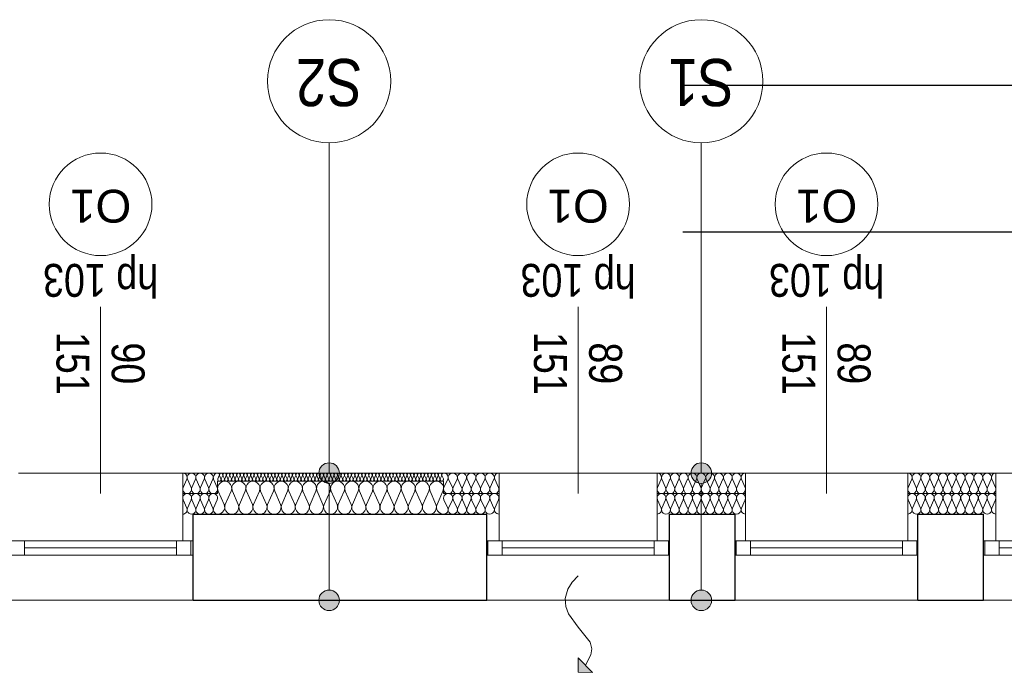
# Model space of a CAD drawing. Extents: x -558982 to 5119495, y -5290134 to 121759.
# Tile 231 of 256: x -435671 to -430877, y -7192 to -4011. Entities that reach past the tile are written whole.
import ezdxf
from ezdxf import colors
from ezdxf.entities.mleader import LeaderData, LeaderLine
from ezdxf.math import Vec2, Vec3

# ---------------------------------------------------------------- set-up
doc = ezdxf.new("R2010")
doc.units = 0
doc.header["$MEASUREMENT"] = 0
for name, color, linetype, lineweight in [('$ IE_OPISY', 7, 'Continuous', 25), ('A-Okna_Nr_Pióra__9', 252, 'Continuous', 13), ('Arch ocieplenie_Nr_Pióra__9', 252, 'Continuous', 13), ('Arch opisy okien_Nr_Pióra__9', 252, 'Continuous', 13), ('Arch opisy_Nr_Pióra__1', 252, 'Continuous', 25), ('Arch opisy_Nr_Pióra__21', 252, 'Continuous', 9), ('Arch opisy_Nr_Pióra__9', 252, 'Continuous', 13), ('Arch wykończenie_Nr_Pióra__3', 252, 'Continuous', 18), ('Inwent Izolacje_Nr_Pióra__2', 252, 'Continuous', 13), ('INWENT. OKNA_Nr_Pióra__21', 252, 'Continuous', 9), ('INWENT. OKNA_Nr_Pióra__5', 252, 'Continuous', 13), ('INWENT.ŚCIANY_Nr_Pióra__1', 252, 'Continuous', 25), ('INWENT.ŚCIANY_Nr_Pióra__2', 252, 'Continuous', 13), ('INWENT.ŚCIANY_Nr_Pióra__21', 252, 'Continuous', 9)]:
    doc.layers.add(name, color=color, linetype=linetype, lineweight=lineweight)
for name, color, linetype in [('A-Okna', 252, 'Continuous'), ('Arch ocieplenie', 252, 'Continuous'), ('Arch opisy', 252, 'Continuous'), ('Inwent Izolacje', 252, 'Continuous')]:
    doc.layers.add(name, color=color, linetype=linetype)
doc.styles.add('GENERATED_STYLE_10', font='arial.ttf')
doc.styles.add('GENERATED_STYLE_5', font='ARIALN.TTF')
doc.styles.add('ROMANS', font='romans.shx', dxfattribs={"width": 0.85})

# ---------------------------------------------------------------- blocks, each defined once
blk = doc.blocks.new('Izolacja cieplna 14_20', base_point=(-424564.9, 37292.6))
at = {"layer": 'Arch ocieplenie_Nr_Pióra__9', "linetype": 'Continuous'}
for p, q in [((-425657.2, 37280.7), (-425664.2, 37264.5)), ((-425648.7, 37264.5), (-425655.8, 37280.7)), ((-425640.3, 37280.7), (-425647.3, 37264.5)), ((-425631.8, 37264.5), (-425638.9, 37280.7)), ((-425623.3, 37280.7), (-425630.4, 37264.5)), ((-425614.9, 37264.5), (-425621.9, 37280.7)), ((-425606.4, 37280.7), (-425613.5, 37264.5)), ((-425598, 37264.5), (-425605, 37280.7)), ((-425589.5, 37280.7), (-425596.5, 37264.5)), ((-425581, 37264.5), (-425588.1, 37280.7)), ((-425572.6, 37280.7), (-425579.6, 37264.5)), ((-425564.1, 37264.5), (-425571.2, 37280.7)), ((-425555.7, 37280.7), (-425562.7, 37264.5)), ((-425547.2, 37264.5), (-425554.2, 37280.7)), ((-425538.7, 37280.7), (-425545.8, 37264.5)), ((-425530.3, 37264.5), (-425537.3, 37280.7)), ((-425521.8, 37280.7), (-425528.9, 37264.5)), ((-425513.3, 37264.5), (-425520.4, 37280.7)), ((-425504.9, 37280.7), (-425511.9, 37264.5)), ((-425496.4, 37264.5), (-425503.5, 37280.7)), ((-425488, 37280.7), (-425495, 37264.5)), ((-425479.5, 37264.5), (-425486.5, 37280.7)), ((-425471, 37280.7), (-425478.1, 37264.5)), ((-425462.6, 37264.5), (-425469.6, 37280.7)), ((-425454.1, 37280.7), (-425461.2, 37264.5)), ((-425445.7, 37264.5), (-425452.7, 37280.7)), ((-425437.2, 37280.7), (-425444.2, 37264.5)), ((-425428.7, 37264.5), (-425435.8, 37280.7)), ((-425420.3, 37280.7), (-425427.3, 37264.5)), ((-425411.8, 37264.5), (-425418.9, 37280.7)), ((-425403.3, 37280.7), (-425410.4, 37264.5)), ((-425394.9, 37264.5), (-425401.9, 37280.7)), ((-425386.4, 37280.7), (-425393.5, 37264.5)), ((-425378, 37264.5), (-425385, 37280.7)), ((-425369.5, 37280.7), (-425376.5, 37264.5)), ((-425361, 37264.5), (-425368.1, 37280.7)), ((-425352.6, 37280.7), (-425359.6, 37264.5)), ((-425344.1, 37264.5), (-425351.2, 37280.7)), ((-425335.7, 37280.7), (-425342.7, 37264.5)), ((-425327.2, 37264.5), (-425334.2, 37280.7)), ((-425318.7, 37280.7), (-425325.8, 37264.5)), ((-425310.3, 37264.5), (-425317.3, 37280.7)), ((-425301.8, 37280.7), (-425308.9, 37264.5)), ((-425293.3, 37264.5), (-425300.4, 37280.7)), ((-425284.9, 37280.7), (-425291.9, 37264.5)), ((-425276.4, 37264.5), (-425283.5, 37280.7)), ((-425268, 37280.7), (-425275, 37264.5)), ((-425259.5, 37264.5), (-425266.5, 37280.7)), ((-425251, 37280.7), (-425258.1, 37264.5)), ((-425242.6, 37264.5), (-425249.6, 37280.7)), ((-425234.1, 37280.7), (-425241.2, 37264.5)), ((-425225.7, 37264.5), (-425232.7, 37280.7)), ((-425217.2, 37280.7), (-425224.2, 37264.5)), ((-425208.7, 37264.5), (-425215.8, 37280.7)), ((-425200.3, 37280.7), (-425207.3, 37264.5)), ((-425191.8, 37264.5), (-425198.9, 37280.7)), ((-425183.3, 37280.7), (-425190.4, 37264.5)), ((-425174.9, 37264.5), (-425181.9, 37280.7)), ((-425166.4, 37280.7), (-425173.5, 37264.5)), ((-425158, 37264.5), (-425165, 37280.7)), ((-425149.5, 37280.7), (-425156.5, 37264.5)), ((-425141, 37264.5), (-425148.1, 37280.7)), ((-425132.6, 37280.7), (-425139.6, 37264.5)), ((-425124.1, 37264.5), (-425131.2, 37280.7)), ((-425115.7, 37280.7), (-425122.7, 37264.5)), ((-425107.2, 37264.5), (-425114.2, 37280.7)), ((-425098.7, 37280.7), (-425105.8, 37264.5)), ((-425090.3, 37264.5), (-425097.3, 37280.7)), ((-425081.8, 37280.7), (-425088.9, 37264.5)), ((-425073.3, 37264.5), (-425080.4, 37280.7)), ((-425064.9, 37280.7), (-425071.9, 37264.5)), ((-425056.4, 37264.5), (-425063.5, 37280.7)), ((-425048, 37280.7), (-425055, 37264.5)), ((-425039.5, 37264.5), (-425046.5, 37280.7)), ((-425031, 37280.7), (-425038.1, 37264.5)), ((-425022.6, 37264.5), (-425029.6, 37280.7)), ((-425014.1, 37280.7), (-425021.2, 37264.5)), ((-425005.7, 37264.5), (-425012.7, 37280.7)), ((-424997.2, 37280.7), (-425004.2, 37264.5)), ((-424988.7, 37264.5), (-424995.8, 37280.7)), ((-424980.3, 37280.7), (-424987.3, 37264.5)), ((-424971.8, 37264.5), (-424978.9, 37280.7)), ((-424963.3, 37280.7), (-424970.4, 37264.5)), ((-424954.9, 37264.5), (-424961.9, 37280.7)), ((-424946.4, 37280.7), (-424953.5, 37264.5)), ((-424938, 37264.5), (-424945, 37280.7)), ((-424929.5, 37280.7), (-424936.5, 37264.5)), ((-424921, 37264.5), (-424928.1, 37280.7)), ((-424912.6, 37280.7), (-424919.6, 37264.5)), ((-424904.1, 37264.5), (-424911.2, 37280.7)), ((-424895.7, 37280.7), (-424902.7, 37264.5)), ((-424887.2, 37264.5), (-424894.2, 37280.7)), ((-424878.7, 37280.7), (-424885.8, 37264.5)), ((-424870.3, 37264.5), (-424877.3, 37280.7)), ((-424861.8, 37280.7), (-424868.9, 37264.5)), ((-424853.3, 37264.5), (-424860.4, 37280.7)), ((-424844.9, 37280.7), (-424851.9, 37264.5)), ((-424836.4, 37264.5), (-424843.5, 37280.7)), ((-424828, 37280.7), (-424835, 37264.5)), ((-424819.5, 37264.5), (-424826.5, 37280.7)), ((-424811, 37280.7), (-424818.1, 37264.5)), ((-424802.6, 37264.5), (-424809.6, 37280.7)), ((-424794.1, 37280.7), (-424801.2, 37264.5)), ((-424785.7, 37264.5), (-424792.7, 37280.7)), ((-424777.2, 37280.7), (-424784.2, 37264.5)), ((-424768.7, 37264.5), (-424775.8, 37280.7)), ((-424760.3, 37280.7), (-424767.3, 37264.5)), ((-424751.8, 37264.5), (-424758.9, 37280.7)), ((-424743.3, 37280.7), (-424750.4, 37264.5)), ((-424734.9, 37264.5), (-424741.9, 37280.7)), ((-424726.4, 37280.7), (-424733.5, 37264.5)), ((-424718, 37264.5), (-424725, 37280.7)), ((-424709.5, 37280.7), (-424716.5, 37264.5)), ((-424701, 37264.5), (-424708.1, 37280.7)), ((-424692.6, 37280.7), (-424699.6, 37264.5)), ((-424684.1, 37264.5), (-424691.2, 37280.7)), ((-424675.7, 37280.7), (-424682.7, 37264.5)), ((-424667.2, 37264.5), (-424674.2, 37280.7)), ((-424658.7, 37280.7), (-424665.8, 37264.5)), ((-424650.3, 37264.5), (-424657.3, 37280.7)), ((-424641.8, 37280.7), (-424648.9, 37264.5)), ((-424633.3, 37264.5), (-424640.4, 37280.7)), ((-424624.9, 37280.7), (-424631.9, 37264.5)), ((-424616.4, 37264.5), (-424623.5, 37280.7)), ((-424608, 37280.7), (-424615, 37264.5)), ((-424599.5, 37264.5), (-424606.5, 37280.7)), ((-424591, 37280.7), (-424598.1, 37264.5)), ((-424582.6, 37264.5), (-424589.6, 37280.7)), ((-424574.1, 37280.7), (-424581.2, 37264.5)), ((-424565.7, 37264.5), (-424572.7, 37280.7))]:
    blk.add_line(p, q, dxfattribs=at)
for centre, start_param, end_param in [((-425656.5, 37261.1), 4.299595, 8.266775), ((-425664.9, 37284.1), 1.158004, 3.141593), ((-425648, 37284.1), 1.158004, 5.125183), ((-425639.6, 37261.1), 4.299595, 8.266775), ((-425631.1, 37284.1), 1.158004, 5.125183), ((-425622.6, 37261.1), 4.299595, 8.266775), ((-425614.2, 37284.1), 1.158004, 5.125183), ((-425605.7, 37261.1), 4.299595, 8.266775), ((-425597.3, 37284.1), 1.158004, 5.125183), ((-425588.8, 37261.1), 4.299595, 8.266775), ((-425580.3, 37284.1), 1.158004, 5.125183), ((-425571.9, 37261.1), 4.299595, 8.266775), ((-425563.4, 37284.1), 1.158004, 5.125183), ((-425554.9, 37261.1), 4.299595, 8.266775), ((-425546.5, 37284.1), 1.158004, 5.125183), ((-425538, 37261.1), 4.299595, 8.266775), ((-425529.6, 37284.1), 1.158004, 5.125183), ((-425521.1, 37261.1), 4.299595, 8.266775), ((-425512.6, 37284.1), 1.158004, 5.125183), ((-425504.2, 37261.1), 4.299595, 8.266775), ((-425495.7, 37284.1), 1.158004, 5.125183), ((-425487.3, 37261.1), 4.299595, 8.266775), ((-425478.8, 37284.1), 1.158004, 5.125183), ((-425470.3, 37261.1), 4.299595, 8.266775), ((-425461.9, 37284.1), 1.158004, 5.125183), ((-425453.4, 37261.1), 4.299595, 8.266775), ((-425444.9, 37284.1), 1.158004, 5.125183), ((-425436.5, 37261.1), 4.299595, 8.266775), ((-425428, 37284.1), 1.158004, 5.125183), ((-425419.6, 37261.1), 4.299595, 8.266775), ((-425411.1, 37284.1), 1.158004, 5.125183), ((-425402.6, 37261.1), 4.299595, 8.266775), ((-425394.2, 37284.1), 1.158004, 5.125183), ((-425385.7, 37261.1), 4.299595, 8.266775), ((-425377.3, 37284.1), 1.158004, 5.125183), ((-425368.8, 37261.1), 4.299595, 8.266775), ((-425360.3, 37284.1), 1.158004, 5.125183), ((-425351.9, 37261.1), 4.299595, 8.266775), ((-425343.4, 37284.1), 1.158004, 5.125183), ((-425334.9, 37261.1), 4.299595, 8.266775), ((-425326.5, 37284.1), 1.158004, 5.125183), ((-425318, 37261.1), 4.299595, 8.266775), ((-425309.6, 37284.1), 1.158004, 5.125183), ((-425301.1, 37261.1), 4.299595, 8.266775), ((-425292.6, 37284.1), 1.158004, 5.125183), ((-425284.2, 37261.1), 4.299595, 8.266775), ((-425275.7, 37284.1), 1.158004, 5.125183), ((-425267.3, 37261.1), 4.299595, 8.266775), ((-425258.8, 37284.1), 1.158004, 5.125183), ((-425250.3, 37261.1), 4.299595, 8.266775), ((-425241.9, 37284.1), 1.158004, 5.125183), ((-425233.4, 37261.1), 4.299595, 8.266775), ((-425224.9, 37284.1), 1.158004, 5.125183), ((-425216.5, 37261.1), 4.299595, 8.266775), ((-425208, 37284.1), 1.158004, 5.125183), ((-425199.6, 37261.1), 4.299595, 8.266775), ((-425191.1, 37284.1), 1.158004, 5.125183), ((-425182.6, 37261.1), 4.299595, 8.266775), ((-425174.2, 37284.1), 1.158004, 5.125183), ((-425165.7, 37261.1), 4.299595, 8.266775), ((-425157.3, 37284.1), 1.158004, 5.125183), ((-425148.8, 37261.1), 4.299595, 8.266775), ((-425140.3, 37284.1), 1.158004, 5.125183), ((-425131.9, 37261.1), 4.299595, 8.266775), ((-425123.4, 37284.1), 1.158004, 5.125183), ((-425114.9, 37261.1), 4.299595, 8.266775), ((-425106.5, 37284.1), 1.158004, 5.125183), ((-425098, 37261.1), 4.299595, 8.266775), ((-425089.6, 37284.1), 1.158004, 5.125183), ((-425081.1, 37261.1), 4.299595, 8.266775), ((-425072.6, 37284.1), 1.158004, 5.125183), ((-425064.2, 37261.1), 4.299595, 8.266775), ((-425055.7, 37284.1), 1.158004, 5.125183), ((-425047.3, 37261.1), 4.299595, 8.266775), ((-425038.8, 37284.1), 1.158004, 5.125183), ((-425030.3, 37261.1), 4.299595, 8.266775), ((-425021.9, 37284.1), 1.158004, 5.125183), ((-425013.4, 37261.1), 4.299595, 8.266775), ((-425004.9, 37284.1), 1.158004, 5.125183), ((-424996.5, 37261.1), 4.299595, 8.266775), ((-424988, 37284.1), 1.158004, 5.125183), ((-424979.6, 37261.1), 4.299595, 8.266775), ((-424971.1, 37284.1), 1.158004, 5.125183), ((-424962.6, 37261.1), 4.299595, 8.266775), ((-424954.2, 37284.1), 1.158004, 5.125183), ((-424945.7, 37261.1), 4.299595, 8.266775), ((-424937.3, 37284.1), 1.158004, 5.125183), ((-424928.8, 37261.1), 4.299595, 8.266775), ((-424920.3, 37284.1), 1.158004, 5.125183), ((-424911.9, 37261.1), 4.299595, 8.266775), ((-424903.4, 37284.1), 1.158004, 5.125183), ((-424894.9, 37261.1), 4.299595, 8.266775), ((-424886.5, 37284.1), 1.158004, 5.125183), ((-424878, 37261.1), 4.299595, 8.266775), ((-424869.6, 37284.1), 1.158004, 5.125183), ((-424861.1, 37261.1), 4.299595, 8.266775), ((-424852.6, 37284.1), 1.158004, 5.125183), ((-424844.2, 37261.1), 4.299595, 8.266775), ((-424835.7, 37284.1), 1.158004, 5.125183), ((-424827.3, 37261.1), 4.299595, 8.266775), ((-424818.8, 37284.1), 1.158004, 5.125183), ((-424810.3, 37261.1), 4.299595, 8.266775), ((-424801.9, 37284.1), 1.158004, 5.125183), ((-424793.4, 37261.1), 4.299595, 8.266775), ((-424784.9, 37284.1), 1.158004, 5.125183), ((-424776.5, 37261.1), 4.299595, 8.266775), ((-424768, 37284.1), 1.158004, 5.125183), ((-424759.6, 37261.1), 4.299595, 8.266775), ((-424751.1, 37284.1), 1.158004, 5.125183), ((-424742.6, 37261.1), 4.299595, 8.266775), ((-424734.2, 37284.1), 1.158004, 5.125183), ((-424725.7, 37261.1), 4.299595, 8.266775), ((-424717.3, 37284.1), 1.158004, 5.125183), ((-424708.8, 37261.1), 4.299595, 8.266775), ((-424700.3, 37284.1), 1.158004, 5.125183), ((-424691.9, 37261.1), 4.299595, 8.266775), ((-424683.4, 37284.1), 1.158004, 5.125183), ((-424674.9, 37261.1), 4.299595, 8.266775), ((-424666.5, 37284.1), 1.158004, 5.125183), ((-424658, 37261.1), 4.299595, 8.266775), ((-424649.6, 37284.1), 1.158004, 5.125183), ((-424641.1, 37261.1), 4.299595, 8.266775), ((-424632.6, 37284.1), 1.158004, 5.125183), ((-424624.2, 37261.1), 4.299595, 8.266775), ((-424615.7, 37284.1), 1.158004, 5.125183), ((-424607.3, 37261.1), 4.299595, 8.266775), ((-424598.8, 37284.1), 1.158004, 5.125183), ((-424590.3, 37261.1), 4.299595, 8.266775), ((-424581.9, 37284.1), 1.158004, 5.125183), ((-424573.4, 37261.1), 4.299595, 8.266775), ((-424564.9, 37284.1), 3.141593, 5.125182)]:
    blk.add_ellipse(centre, major_axis=(0, -8.51), ratio=0.994642, start_param=start_param, end_param=end_param, dxfattribs=at)
blk = doc.blocks.new('Izolacja cieplna 14_24', base_point=(-425664.9, 37292.6))
at = {"layer": 'Arch ocieplenie_Nr_Pióra__9', "linetype": 'Continuous'}
for p, q in [((-425815.5, 37262.8), (-425833.2, 37222.4)), ((-425794.2, 37222.4), (-425811.9, 37262.8)), ((-425773, 37262.8), (-425790.7, 37222.4)), ((-425751.7, 37222.4), (-425769.4, 37262.8)), ((-425730.5, 37262.8), (-425748.2, 37222.4)), ((-425709.2, 37222.4), (-425726.9, 37262.8)), ((-425688, 37262.8), (-425705.7, 37222.4)), ((-425666.7, 37222.4), (-425684.4, 37262.8))]:
    blk.add_line(p, q, dxfattribs=at)
for centre, start_param, end_param in [((-425834.9, 37271.3), 1.158004, 3.141593), ((-425792.4, 37271.3), 1.158004, 5.125183), ((-425749.9, 37271.3), 1.158004, 5.125183), ((-425707.4, 37271.3), 1.158004, 5.125183), ((-425664.9, 37271.3), 3.141593, 5.125182), ((-425813.7, 37213.9), 4.299595, 8.266775), ((-425771.2, 37213.9), 4.299595, 8.266775), ((-425728.7, 37213.9), 4.299595, 8.266775), ((-425686.2, 37213.9), 4.299595, 8.266775)]:
    blk.add_ellipse(centre, major_axis=(0, -21.3), ratio=0.999163, start_param=start_param, end_param=end_param, dxfattribs=at)
blk = doc.blocks.new('Izolacja cieplna 14_25', base_point=(-424294.9, 37292.6))
at = {"layer": 'Arch ocieplenie_Nr_Pióra__9', "linetype": 'Continuous'}
for p, q in [((-424544.3, 37262.8), (-424563.1, 37222.4)), ((-424521.8, 37222.4), (-424540.6, 37262.8)), ((-424499.3, 37262.8), (-424518.1, 37222.4)), ((-424476.8, 37222.4), (-424495.6, 37262.8)), ((-424454.3, 37262.8), (-424473.1, 37222.4)), ((-424431.8, 37222.4), (-424450.6, 37262.8)), ((-424409.3, 37262.8), (-424428.1, 37222.4)), ((-424386.8, 37222.4), (-424405.6, 37262.8)), ((-424364.3, 37262.8), (-424383.1, 37222.4)), ((-424341.8, 37222.4), (-424360.6, 37262.8)), ((-424319.3, 37262.8), (-424338.1, 37222.4)), ((-424296.8, 37222.4), (-424315.6, 37262.8))]:
    blk.add_line(p, q, dxfattribs=at)
for centre, start_param, end_param in [((-424564.9, 37271.3), 2.7288, 4.712389), ((-424519.9, 37271.3), 2.7288, 6.695979), ((-424474.9, 37271.3), 2.7288, 6.695979), ((-424429.9, 37271.3), 2.7288, 6.695979), ((-424384.9, 37271.3), 2.7288, 6.695979), ((-424339.9, 37271.3), 2.7288, 6.695979), ((-424294.9, 37271.3), 4.712389, 6.695979), ((-424542.4, 37213.9), 5.870392, 9.837571), ((-424497.4, 37213.9), 5.870392, 9.837571), ((-424452.4, 37213.9), 5.870392, 9.837571), ((-424407.4, 37213.9), 5.870392, 9.837571), ((-424362.4, 37213.9), 5.870392, 9.837571), ((-424317.4, 37213.9), 5.870392, 9.837571)]:
    blk.add_ellipse(centre, major_axis=(-22.5, 0), ratio=0.945236, start_param=start_param, end_param=end_param, dxfattribs=at)
blk = doc.blocks.new('Izolacja cieplna 14_26', base_point=(-423094.9, 37292.6))
at = {"layer": 'Arch ocieplenie_Nr_Pióra__9', "linetype": 'Continuous'}
for p, q in [((-423505.3, 37262.8), (-423523.1, 37222.4)), ((-423483.8, 37222.4), (-423501.6, 37262.8)), ((-423462.3, 37262.8), (-423480.1, 37222.4)), ((-423440.8, 37222.4), (-423458.6, 37262.8)), ((-423419.3, 37262.8), (-423437.1, 37222.4)), ((-423397.8, 37222.4), (-423415.6, 37262.8)), ((-423376.3, 37262.8), (-423394.1, 37222.4)), ((-423354.8, 37222.4), (-423372.6, 37262.8)), ((-423333.3, 37262.8), (-423351.1, 37222.4)), ((-423311.8, 37222.4), (-423329.6, 37262.8)), ((-423290.3, 37262.8), (-423308.1, 37222.4)), ((-423268.8, 37222.4), (-423286.6, 37262.8)), ((-423247.3, 37262.8), (-423265.1, 37222.4)), ((-423225.8, 37222.4), (-423243.6, 37262.8)), ((-423204.3, 37262.8), (-423222.1, 37222.4)), ((-423182.8, 37222.4), (-423200.6, 37262.8)), ((-423161.3, 37262.8), (-423179.1, 37222.4)), ((-423139.8, 37222.4), (-423157.6, 37262.8)), ((-423118.3, 37262.8), (-423136.1, 37222.4)), ((-423096.8, 37222.4), (-423114.6, 37262.8))]:
    blk.add_line(p, q, dxfattribs=at)
for centre, start_param, end_param in [((-423524.9, 37271.3), 2.7288, 4.712389), ((-423481.9, 37271.3), 2.7288, 6.695979), ((-423438.9, 37271.3), 2.7288, 6.695979), ((-423395.9, 37271.3), 2.7288, 6.695979), ((-423352.9, 37271.3), 2.7288, 6.695979), ((-423309.9, 37271.3), 2.7288, 6.695979), ((-423266.9, 37271.3), 2.7288, 6.695979), ((-423223.9, 37271.3), 2.7288, 6.695979), ((-423180.9, 37271.3), 2.7288, 6.695979), ((-423137.9, 37271.3), 2.7288, 6.695979), ((-423094.9, 37271.3), 4.712389, 6.695979), ((-423503.4, 37213.9), 5.870392, 9.837571), ((-423460.4, 37213.9), 5.870392, 9.837571), ((-423417.4, 37213.9), 5.870392, 9.837571), ((-423374.4, 37213.9), 5.870392, 9.837571), ((-423331.4, 37213.9), 5.870392, 9.837571), ((-423288.4, 37213.9), 5.870392, 9.837571), ((-423245.4, 37213.9), 5.870392, 9.837571), ((-423202.4, 37213.9), 5.870392, 9.837571), ((-423159.4, 37213.9), 5.870392, 9.837571), ((-423116.4, 37213.9), 5.870392, 9.837571)]:
    blk.add_ellipse(centre, major_axis=(-21.5, 0), ratio=0.9892, start_param=start_param, end_param=end_param, dxfattribs=at)
blk = doc.blocks.new('Izolacja cieplna 14_27', base_point=(-421874.9, 37292.6))
at = {"layer": 'Arch ocieplenie_Nr_Pióra__9', "linetype": 'Continuous'}
for p, q in [((-422285.3, 37262.8), (-422303.1, 37222.4)), ((-422263.8, 37222.4), (-422281.6, 37262.8)), ((-422242.3, 37262.8), (-422260.1, 37222.4)), ((-422220.8, 37222.4), (-422238.6, 37262.8)), ((-422199.3, 37262.8), (-422217.1, 37222.4)), ((-422177.8, 37222.4), (-422195.6, 37262.8)), ((-422156.3, 37262.8), (-422174.1, 37222.4)), ((-422134.8, 37222.4), (-422152.6, 37262.8)), ((-422113.3, 37262.8), (-422131.1, 37222.4)), ((-422091.8, 37222.4), (-422109.6, 37262.8)), ((-422070.3, 37262.8), (-422088.1, 37222.4)), ((-422048.8, 37222.4), (-422066.6, 37262.8)), ((-422027.3, 37262.8), (-422045.1, 37222.4)), ((-422005.8, 37222.4), (-422023.6, 37262.8)), ((-421984.3, 37262.8), (-422002.1, 37222.4)), ((-421962.8, 37222.4), (-421980.6, 37262.8)), ((-421941.3, 37262.8), (-421959.1, 37222.4)), ((-421919.8, 37222.4), (-421937.6, 37262.8)), ((-421898.3, 37262.8), (-421916.1, 37222.4)), ((-421876.8, 37222.4), (-421894.6, 37262.8))]:
    blk.add_line(p, q, dxfattribs=at)
for centre, start_param, end_param in [((-422304.9, 37271.3), 2.7288, 4.712389), ((-422261.9, 37271.3), 2.7288, 6.695979), ((-422218.9, 37271.3), 2.7288, 6.695979), ((-422175.9, 37271.3), 2.7288, 6.695979), ((-422132.9, 37271.3), 2.7288, 6.695979), ((-422089.9, 37271.3), 2.7288, 6.695979), ((-422046.9, 37271.3), 2.7288, 6.695979), ((-422003.9, 37271.3), 2.7288, 6.695979), ((-421960.9, 37271.3), 2.7288, 6.695979), ((-421917.9, 37271.3), 2.7288, 6.695979), ((-421874.9, 37271.3), 4.712389, 6.695979), ((-422283.4, 37213.9), 5.870392, 9.837571), ((-422240.4, 37213.9), 5.870392, 9.837571), ((-422197.4, 37213.9), 5.870392, 9.837571), ((-422154.4, 37213.9), 5.870392, 9.837571), ((-422111.4, 37213.9), 5.870392, 9.837571), ((-422068.4, 37213.9), 5.870392, 9.837571), ((-422025.4, 37213.9), 5.870392, 9.837571), ((-421982.4, 37213.9), 5.870392, 9.837571), ((-421939.4, 37213.9), 5.870392, 9.837571), ((-421896.4, 37213.9), 5.870392, 9.837571)]:
    blk.add_ellipse(centre, major_axis=(-21.5, 0), ratio=0.9892, start_param=start_param, end_param=end_param, dxfattribs=at)
blk = doc.blocks.new('Izolacja cieplna 14_271', base_point=(-425664.9, 37092.6))
at = {"layer": 'Inwent Izolacje_Nr_Pióra__2', "linetype": 'Continuous'}
for p, q in [((-425662.1, 37204.9), (-425633.5, 37140.3)), ((-425627.7, 37140.3), (-425599.1, 37204.9)), ((-425593.3, 37204.9), (-425564.7, 37140.3)), ((-425558.9, 37140.3), (-425530.3, 37204.9)), ((-425524.6, 37204.9), (-425496, 37140.3)), ((-425490.2, 37140.3), (-425461.6, 37204.9)), ((-425455.8, 37204.9), (-425427.2, 37140.3)), ((-425421.4, 37140.3), (-425392.8, 37204.9)), ((-425387.1, 37204.9), (-425358.5, 37140.3)), ((-425352.7, 37140.3), (-425324.1, 37204.9)), ((-425318.3, 37204.9), (-425289.7, 37140.3)), ((-425283.9, 37140.3), (-425255.3, 37204.9)), ((-425249.6, 37204.9), (-425221, 37140.3)), ((-425215.2, 37140.3), (-425186.6, 37204.9)), ((-425180.8, 37204.9), (-425152.2, 37140.3)), ((-425146.4, 37140.3), (-425117.8, 37204.9)), ((-425112.1, 37204.9), (-425083.5, 37140.3)), ((-425077.7, 37140.3), (-425049.1, 37204.9)), ((-425043.3, 37204.9), (-425014.7, 37140.3)), ((-425008.9, 37140.3), (-424980.3, 37204.9)), ((-424974.6, 37204.9), (-424946, 37140.3)), ((-424940.2, 37140.3), (-424911.6, 37204.9)), ((-424905.8, 37204.9), (-424877.2, 37140.3)), ((-424871.4, 37140.3), (-424842.8, 37204.9)), ((-424837.1, 37204.9), (-424808.5, 37140.3)), ((-424802.7, 37140.3), (-424774.1, 37204.9)), ((-424768.3, 37204.9), (-424739.7, 37140.3)), ((-424733.9, 37140.3), (-424705.3, 37204.9)), ((-424699.6, 37204.9), (-424671, 37140.3)), ((-424665.2, 37140.3), (-424636.6, 37204.9)), ((-424630.8, 37204.9), (-424602.2, 37140.3)), ((-424596.4, 37140.3), (-424567.8, 37204.9))]:
    blk.add_line(p, q, dxfattribs=at)
for centre, start_param, end_param in [((-425630.6, 37218.6), 5.870392, 9.837571), ((-425561.8, 37218.6), 5.870392, 9.837571), ((-425493.1, 37218.6), 5.870392, 9.837571), ((-425424.3, 37218.6), 5.870392, 9.837571), ((-425355.6, 37218.6), 5.870392, 9.837571), ((-425286.8, 37218.6), 5.870392, 9.837571), ((-425218.1, 37218.6), 5.870392, 9.837571), ((-425149.3, 37218.6), 5.870392, 9.837571), ((-425080.6, 37218.6), 5.870392, 9.837571), ((-425011.8, 37218.6), 5.870392, 9.837571), ((-424943.1, 37218.6), 5.870392, 9.837571), ((-424874.3, 37218.6), 5.870392, 9.837571), ((-424805.6, 37218.6), 5.870392, 9.837571), ((-424736.8, 37218.6), 5.870392, 9.837571), ((-424668.1, 37218.6), 5.870392, 9.837571), ((-424599.3, 37218.6), 5.870392, 9.837571), ((-425664.9, 37126.6), 4.712389, 6.695979), ((-425596.2, 37126.6), 2.7288, 6.695979), ((-425527.4, 37126.6), 2.7288, 6.695979), ((-425458.7, 37126.6), 2.7288, 6.695979), ((-425389.9, 37126.6), 2.7288, 6.695979), ((-425321.2, 37126.6), 2.7288, 6.695979), ((-425252.4, 37126.6), 2.7288, 6.695979), ((-425183.7, 37126.6), 2.7288, 6.695979), ((-425114.9, 37126.6), 2.7288, 6.695979), ((-425046.2, 37126.6), 2.7288, 6.695979), ((-424977.4, 37126.6), 2.7288, 6.695979), ((-424908.7, 37126.6), 2.7288, 6.695979), ((-424839.9, 37126.6), 2.7288, 6.695979), ((-424771.2, 37126.6), 2.7288, 6.695979), ((-424702.4, 37126.6), 2.7288, 6.695979), ((-424633.7, 37126.6), 2.7288, 6.695979), ((-424564.9, 37126.6), 2.7288, 4.712389)]:
    blk.add_ellipse(centre, major_axis=(34.4, 0), ratio=0.98992, start_param=start_param, end_param=end_param, dxfattribs=at)
blk = doc.blocks.new('Izolacja cieplna 14_276', base_point=(-425834.9, 37092.6))
at = {"layer": 'Inwent Izolacje_Nr_Pióra__2', "linetype": 'Continuous'}
for p, q in [((-425833.2, 37162.8), (-425815.5, 37122.4)), ((-425811.9, 37122.4), (-425794.2, 37162.8)), ((-425790.7, 37162.8), (-425773, 37122.4)), ((-425769.4, 37122.4), (-425751.7, 37162.8)), ((-425748.2, 37162.8), (-425730.5, 37122.4)), ((-425726.9, 37122.4), (-425709.2, 37162.8)), ((-425705.7, 37162.8), (-425688, 37122.4)), ((-425684.4, 37122.4), (-425666.7, 37162.8))]:
    blk.add_line(p, q, dxfattribs=at)
for centre, start_param, end_param in [((-425813.7, 37171.3), 4.299595, 8.266775), ((-425771.2, 37171.3), 4.299595, 8.266775), ((-425728.7, 37171.3), 4.299595, 8.266775), ((-425686.2, 37171.3), 4.299595, 8.266775), ((-425834.9, 37113.9), 3.141593, 5.125182), ((-425792.4, 37113.9), 1.158004, 5.125183), ((-425749.9, 37113.9), 1.158004, 5.125183), ((-425707.4, 37113.9), 1.158004, 5.125183), ((-425664.9, 37113.9), 1.158004, 3.141593)]:
    blk.add_ellipse(centre, major_axis=(0, 21.3), ratio=0.999163, start_param=start_param, end_param=end_param, dxfattribs=at)
blk = doc.blocks.new('Izolacja cieplna 14_277', base_point=(-424564.9, 37092.6))
at = {"layer": 'Inwent Izolacje_Nr_Pióra__2', "linetype": 'Continuous'}
for p, q in [((-424563.1, 37162.8), (-424544.3, 37122.4)), ((-424540.6, 37122.4), (-424521.8, 37162.8)), ((-424518.1, 37162.8), (-424499.3, 37122.4)), ((-424495.6, 37122.4), (-424476.8, 37162.8)), ((-424473.1, 37162.8), (-424454.3, 37122.4)), ((-424450.6, 37122.4), (-424431.8, 37162.8)), ((-424428.1, 37162.8), (-424409.3, 37122.4)), ((-424405.6, 37122.4), (-424386.8, 37162.8)), ((-424383.1, 37162.8), (-424364.3, 37122.4)), ((-424360.6, 37122.4), (-424341.8, 37162.8)), ((-424338.1, 37162.8), (-424319.3, 37122.4)), ((-424315.6, 37122.4), (-424296.8, 37162.8))]:
    blk.add_line(p, q, dxfattribs=at)
for centre, start_param, end_param in [((-424542.4, 37171.3), 5.870392, 9.837571), ((-424497.4, 37171.3), 5.870392, 9.837571), ((-424452.4, 37171.3), 5.870392, 9.837571), ((-424407.4, 37171.3), 5.870392, 9.837571), ((-424362.4, 37171.3), 5.870392, 9.837571), ((-424317.4, 37171.3), 5.870392, 9.837571), ((-424564.9, 37113.9), 4.712389, 6.695979), ((-424519.9, 37113.9), 2.7288, 6.695979), ((-424474.9, 37113.9), 2.7288, 6.695979), ((-424429.9, 37113.9), 2.7288, 6.695979), ((-424384.9, 37113.9), 2.7288, 6.695979), ((-424339.9, 37113.9), 2.7288, 6.695979), ((-424294.9, 37113.9), 2.7288, 4.712389)]:
    blk.add_ellipse(centre, major_axis=(22.5, 0), ratio=0.945236, start_param=start_param, end_param=end_param, dxfattribs=at)
blk = doc.blocks.new('Izolacja cieplna 14_278', base_point=(-423524.9, 37092.6))
at = {"layer": 'Inwent Izolacje_Nr_Pióra__2', "linetype": 'Continuous'}
for p, q in [((-423523.1, 37162.8), (-423505.3, 37122.4)), ((-423501.6, 37122.4), (-423483.8, 37162.8)), ((-423480.1, 37162.8), (-423462.3, 37122.4)), ((-423458.6, 37122.4), (-423440.8, 37162.8)), ((-423437.1, 37162.8), (-423419.3, 37122.4)), ((-423415.6, 37122.4), (-423397.8, 37162.8)), ((-423394.1, 37162.8), (-423376.3, 37122.4)), ((-423372.6, 37122.4), (-423354.8, 37162.8)), ((-423351.1, 37162.8), (-423333.3, 37122.4)), ((-423329.6, 37122.4), (-423311.8, 37162.8)), ((-423308.1, 37162.8), (-423290.3, 37122.4)), ((-423286.6, 37122.4), (-423268.8, 37162.8)), ((-423265.1, 37162.8), (-423247.3, 37122.4)), ((-423243.6, 37122.4), (-423225.8, 37162.8)), ((-423222.1, 37162.8), (-423204.3, 37122.4)), ((-423200.6, 37122.4), (-423182.8, 37162.8)), ((-423179.1, 37162.8), (-423161.3, 37122.4)), ((-423157.6, 37122.4), (-423139.8, 37162.8)), ((-423136.1, 37162.8), (-423118.3, 37122.4)), ((-423114.6, 37122.4), (-423096.8, 37162.8))]:
    blk.add_line(p, q, dxfattribs=at)
for centre, start_param, end_param in [((-423503.4, 37171.3), 5.870392, 9.837571), ((-423460.4, 37171.3), 5.870392, 9.837571), ((-423417.4, 37171.3), 5.870392, 9.837571), ((-423374.4, 37171.3), 5.870392, 9.837571), ((-423331.4, 37171.3), 5.870392, 9.837571), ((-423288.4, 37171.3), 5.870392, 9.837571), ((-423245.4, 37171.3), 5.870392, 9.837571), ((-423202.4, 37171.3), 5.870392, 9.837571), ((-423159.4, 37171.3), 5.870392, 9.837571), ((-423116.4, 37171.3), 5.870392, 9.837571), ((-423524.9, 37113.9), 4.712389, 6.695979), ((-423481.9, 37113.9), 2.7288, 6.695979), ((-423438.9, 37113.9), 2.7288, 6.695979), ((-423395.9, 37113.9), 2.7288, 6.695979), ((-423352.9, 37113.9), 2.7288, 6.695979), ((-423309.9, 37113.9), 2.7288, 6.695979), ((-423266.9, 37113.9), 2.7288, 6.695979), ((-423223.9, 37113.9), 2.7288, 6.695979), ((-423180.9, 37113.9), 2.7288, 6.695979), ((-423137.9, 37113.9), 2.7288, 6.695979), ((-423094.9, 37113.9), 2.7288, 4.712389)]:
    blk.add_ellipse(centre, major_axis=(21.5, 0), ratio=0.9892, start_param=start_param, end_param=end_param, dxfattribs=at)
blk = doc.blocks.new('Izolacja cieplna 14_279', base_point=(-422304.9, 37092.6))
at = {"layer": 'Inwent Izolacje_Nr_Pióra__2', "linetype": 'Continuous'}
for p, q in [((-422303.1, 37162.8), (-422285.3, 37122.4)), ((-422281.6, 37122.4), (-422263.8, 37162.8)), ((-422260.1, 37162.8), (-422242.3, 37122.4)), ((-422238.6, 37122.4), (-422220.8, 37162.8)), ((-422217.1, 37162.8), (-422199.3, 37122.4)), ((-422195.6, 37122.4), (-422177.8, 37162.8)), ((-422174.1, 37162.8), (-422156.3, 37122.4)), ((-422152.6, 37122.4), (-422134.8, 37162.8)), ((-422131.1, 37162.8), (-422113.3, 37122.4)), ((-422109.6, 37122.4), (-422091.8, 37162.8)), ((-422088.1, 37162.8), (-422070.3, 37122.4)), ((-422066.6, 37122.4), (-422048.8, 37162.8)), ((-422045.1, 37162.8), (-422027.3, 37122.4)), ((-422023.6, 37122.4), (-422005.8, 37162.8)), ((-422002.1, 37162.8), (-421984.3, 37122.4)), ((-421980.6, 37122.4), (-421962.8, 37162.8)), ((-421959.1, 37162.8), (-421941.3, 37122.4)), ((-421937.6, 37122.4), (-421919.8, 37162.8)), ((-421916.1, 37162.8), (-421898.3, 37122.4)), ((-421894.6, 37122.4), (-421876.8, 37162.8))]:
    blk.add_line(p, q, dxfattribs=at)
for centre, start_param, end_param in [((-422283.4, 37171.3), 5.870392, 9.837571), ((-422240.4, 37171.3), 5.870392, 9.837571), ((-422197.4, 37171.3), 5.870392, 9.837571), ((-422154.4, 37171.3), 5.870392, 9.837571), ((-422111.4, 37171.3), 5.870392, 9.837571), ((-422068.4, 37171.3), 5.870392, 9.837571), ((-422025.4, 37171.3), 5.870392, 9.837571), ((-421982.4, 37171.3), 5.870392, 9.837571), ((-421939.4, 37171.3), 5.870392, 9.837571), ((-421896.4, 37171.3), 5.870392, 9.837571), ((-422304.9, 37113.9), 4.712389, 6.695979), ((-422261.9, 37113.9), 2.7288, 6.695979), ((-422218.9, 37113.9), 2.7288, 6.695979), ((-422175.9, 37113.9), 2.7288, 6.695979), ((-422132.9, 37113.9), 2.7288, 6.695979), ((-422089.9, 37113.9), 2.7288, 6.695979), ((-422046.9, 37113.9), 2.7288, 6.695979), ((-422003.9, 37113.9), 2.7288, 6.695979), ((-421960.9, 37113.9), 2.7288, 6.695979), ((-421917.9, 37113.9), 2.7288, 6.695979), ((-421874.9, 37113.9), 2.7288, 4.712389)]:
    blk.add_ellipse(centre, major_axis=(21.5, 0), ratio=0.9892, start_param=start_param, end_param=end_param, dxfattribs=at)
blk = doc.blocks.new('Krzywa_11', base_point=(-423909.9, 36792.6))
at = {"layer": 'A-Okna_Nr_Pióra__9', "linetype": 'Continuous'}
blk.add_hatch(color=256, dxfattribs=at).paths.add_polyline_path([(-423909.9, 36322), (-423909.5, 36392.7), (-423839.2, 36321.6)], flags=0)
for p, q in [((-423909.9, 36322), (-423909.5, 36392.7)), ((-423909.5, 36392.7), (-423839.2, 36321.6)), ((-423909.9, 36322), (-423839.2, 36321.6))]:
    blk.add_line(p, q, dxfattribs=at)
at = {"layer": 'A-Okna_Nr_Pióra__9', "linetype": 'Continuous', "flags": 128}
blk.add_lwpolyline([(-423909.9, 36792.6), (-423939.1, 36761.5), (-423960.4, 36726.4), (-423972.6, 36681.7), (-423970, 36643), (-423957.1, 36606.5), (-423909.9, 36542), (-423850.3, 36468.7), (-423843.2, 36436.7), (-423847.2, 36406.9), (-423874.4, 36357.2)], dxfattribs=at)
blk = doc.blocks.new('Linia_64', base_point=(-423309.9, 36672.6))
at = {"layer": 'Arch opisy_Nr_Pióra__21', "linetype": 'Continuous'}
for points in [[(-423259.9, 37292.6), (-423263.8, 37311.7), (-423274.6, 37328), (-423290.8, 37338.8), (-423309.9, 37342.6), (-423329.1, 37338.8), (-423345.3, 37328), (-423356.1, 37311.7), (-423359.9, 37292.6), (-423356.1, 37273.5), (-423345.3, 37257.3), (-423329.1, 37246.4), (-423309.9, 37242.6), (-423290.8, 37246.4), (-423274.6, 37257.3), (-423263.8, 37273.5)], [(-423259.9, 36672.6), (-423263.8, 36691.7), (-423274.6, 36708), (-423290.8, 36718.8), (-423309.9, 36722.6), (-423329.1, 36718.8), (-423345.3, 36708), (-423356.1, 36691.7), (-423359.9, 36672.6), (-423356.1, 36653.5), (-423345.3, 36637.3), (-423329.1, 36626.4), (-423309.9, 36622.6), (-423290.8, 36626.4), (-423274.6, 36637.3), (-423263.8, 36653.5)]]:
    blk.add_hatch(color=256, dxfattribs=at).paths.add_polyline_path(points, flags=0)
blk.add_line((-423309.9, 36722.6), (-423309.9, 37242.6), dxfattribs=at)
for centre in [(-423309.9, 37292.6), (-423309.9, 36672.6)]:
    blk.add_circle(centre, 50, dxfattribs=at)
blk = doc.blocks.new('Linia_65', base_point=(-423309.9, 37292.6))
at = {"layer": 'Arch opisy_Nr_Pióra__21', "linetype": 'Continuous'}
blk.add_line((-423309.9, 37292.6), (-423309.9, 38902.4), dxfattribs=at)
blk.add_circle((-423309.9, 39202.4), 300, dxfattribs=at)
blk = doc.blocks.new('Linia_68', base_point=(-425122.2, 37292.6))
at = {"layer": 'Arch opisy_Nr_Pióra__21', "linetype": 'Continuous'}
blk.add_line((-425122.2, 37292.6), (-425122.2, 38902.4), dxfattribs=at)
blk.add_circle((-425122.2, 39202.4), 300, dxfattribs=at)
blk = doc.blocks.new('Linia_69', base_point=(-425122.2, 36672.6))
at = {"layer": 'Arch opisy_Nr_Pióra__21', "linetype": 'Continuous'}
for points in [[(-425072.2, 37292.6), (-425076, 37311.7), (-425086.8, 37328), (-425103.1, 37338.8), (-425122.2, 37342.6), (-425141.3, 37338.8), (-425157.6, 37328), (-425168.4, 37311.7), (-425172.2, 37292.6), (-425168.4, 37273.5), (-425157.6, 37257.3), (-425141.3, 37246.4), (-425122.2, 37242.6), (-425103.1, 37246.4), (-425086.8, 37257.3), (-425076, 37273.5)], [(-425072.2, 36672.6), (-425076, 36691.7), (-425086.8, 36708), (-425103.1, 36718.8), (-425122.2, 36722.6), (-425141.3, 36718.8), (-425157.6, 36708), (-425168.4, 36691.7), (-425172.2, 36672.6), (-425168.4, 36653.5), (-425157.6, 36637.3), (-425141.3, 36626.4), (-425122.2, 36622.6), (-425103.1, 36626.4), (-425086.8, 36637.3), (-425076, 36653.5)]]:
    blk.add_hatch(color=256, dxfattribs=at).paths.add_polyline_path(points, flags=0)
blk.add_line((-425122.2, 36722.6), (-425122.2, 37242.6), dxfattribs=at)
for centre in [(-425122.2, 37292.6), (-425122.2, 36672.6)]:
    blk.add_circle(centre, 50, dxfattribs=at)

msp = doc.modelspace()

# ---------------------------------------------------------------- linework, layer by layer
at = {"layer": 'Arch opisy_Nr_Pióra__9', "linetype": 'Continuous'}
for centre in [(-435277.5, -4910.6), (-432952.5, -4910.6), (-431742.5, -4910.6)]:
    msp.add_circle(centre, 250, dxfattribs=at)
at = {"layer": 'Arch wykończenie_Nr_Pióra__3', "linetype": 'Continuous'}
for p, q in [((-434877.5, -6220.6), (-434877.5, -6550.6)), ((-433337.5, -6220.6), (-434877.5, -6220.6)), ((-433337.5, -6220.6), (-433337.5, -6550.6)), ((-432567.5, -6220.6), (-432567.5, -6550.6)), ((-432137.5, -6220.6), (-432567.5, -6220.6)), ((-432137.5, -6220.6), (-432137.5, -6550.6)), ((-431347.5, -6220.6), (-431347.5, -6550.6)), ((-430917.5, -6220.6), (-431347.5, -6220.6)), ((-430917.5, -6220.6), (-430917.5, -6550.6))]:
    msp.add_line(p, q, dxfattribs=at)
at = {"layer": 'INWENT. OKNA_Nr_Pióra__5', "linetype": 'Continuous'}
for p, q in [((-435277.5, -6320.6), (-435277.5, -5410.6)), ((-432952.5, -6320.6), (-432952.5, -5410.6)), ((-431742.5, -6320.6), (-431742.5, -5410.6)), ((-434827.5, -6550.6), (-435727.5, -6550.6)), ((-435647.5, -6620.6), (-435647.5, -6550.6)), ((-434907.5, -6620.6), (-434907.5, -6550.6)), ((-434837.5, -6620.6), (-434837.5, -6550.6)), ((-432507.5, -6550.6), (-433397.5, -6550.6)), ((-433392.5, -6620.6), (-433392.5, -6550.6)), ((-433322.5, -6620.6), (-433322.5, -6550.6)), ((-432582.5, -6620.6), (-432582.5, -6550.6)), ((-432512.5, -6620.6), (-432512.5, -6550.6)), ((-431297.5, -6550.6), (-432187.5, -6550.6)), ((-432182.5, -6620.6), (-432182.5, -6550.6)), ((-432112.5, -6620.6), (-432112.5, -6550.6)), ((-431372.5, -6620.6), (-431372.5, -6550.6)), ((-431302.5, -6620.6), (-431302.5, -6550.6)), ((-430087.5, -6550.6), (-430977.5, -6550.6)), ((-430972.5, -6620.6), (-430972.5, -6550.6)), ((-430902.5, -6620.6), (-430902.5, -6550.6)), ((-434907.5, -6585.6), (-435647.5, -6585.6)), ((-432582.5, -6585.6), (-433322.5, -6585.6)), ((-431372.5, -6585.6), (-432112.5, -6585.6)), ((-430162.5, -6585.6), (-430902.5, -6585.6)), ((-434827.5, -6620.6), (-435727.5, -6620.6)), ((-432507.5, -6620.6), (-433397.5, -6620.6)), ((-431297.5, -6620.6), (-432187.5, -6620.6)), ((-430087.5, -6620.6), (-430977.5, -6620.6))]:
    msp.add_line(p, q, dxfattribs=at)
at = {"layer": 'INWENT.ŚCIANY_Nr_Pióra__1', "linetype": 'Continuous'}
for p, q in [((-434827.5, -6840.6), (-434827.5, -6420.6)), ((-434827.5, -6420.6), (-433397.5, -6420.6)), ((-433397.5, -6840.6), (-433397.5, -6420.6)), ((-432507.5, -6840.6), (-432507.5, -6420.6)), ((-432507.5, -6420.6), (-432187.5, -6420.6)), ((-432187.5, -6840.6), (-432187.5, -6420.6)), ((-431297.5, -6840.6), (-431297.5, -6420.6)), ((-431297.5, -6420.6), (-430977.5, -6420.6)), ((-430977.5, -6840.6), (-430977.5, -6420.6)), ((-434827.5, -6840.6), (-433397.5, -6840.6)), ((-432507.5, -6840.6), (-432187.5, -6840.6)), ((-431297.5, -6840.6), (-430977.5, -6840.6))]:
    msp.add_line(p, q, dxfattribs=at)
at = {"layer": 'INWENT.ŚCIANY_Nr_Pióra__2', "linetype": 'Continuous'}
for p, q in [((-434707.5, -6320.6), (-434707.5, -6260.6)), ((-434707.5, -6260.6), (-433607.5, -6260.6)), ((-433607.5, -6260.6), (-433607.5, -6320.6)), ((-434877.5, -6320.6), (-434707.5, -6320.6)), ((-433607.5, -6320.6), (-433337.5, -6320.6)), ((-432567.5, -6320.6), (-432137.5, -6320.6)), ((-431347.5, -6320.6), (-430917.5, -6320.6))]:
    msp.add_line(p, q, dxfattribs=at)
at = {"layer": 'INWENT.ŚCIANY_Nr_Pióra__21', "linetype": 'Continuous'}
for p, q in [((-435677.5, -6220.6), (-434877.5, -6220.6)), ((-433337.5, -6220.6), (-432567.5, -6220.6)), ((-432137.5, -6220.6), (-431347.5, -6220.6)), ((-430917.5, -6220.6), (-430147.5, -6220.6)), ((-435727.5, -6840.6), (-434827.5, -6840.6)), ((-433397.5, -6840.6), (-432507.5, -6840.6)), ((-432187.5, -6840.6), (-431297.5, -6840.6)), ((-430977.5, -6840.6), (-430087.5, -6840.6))]:
    msp.add_line(p, q, dxfattribs=at)

# ---------------------------------------------------------------- block references
at = {"layer": 'A-Okna', "color": 135, "linetype": 'Continuous', "lineweight": 13, "true_color": 0x3dad99}
msp.add_blockref('Krzywa_11', (-432952.5, -6720.6), dxfattribs=at)
at = {"layer": 'Arch ocieplenie', "color": 104, "linetype": 'Continuous', "lineweight": 13, "true_color": 0x029e21}
for name, p in [('Izolacja cieplna 14_24', (-434707.5, -6220.6)), ('Izolacja cieplna 14_20', (-433607.5, -6220.6)), ('Izolacja cieplna 14_25', (-433337.5, -6220.6)), ('Izolacja cieplna 14_26', (-432137.5, -6220.6)), ('Izolacja cieplna 14_27', (-430917.5, -6220.6))]:
    msp.add_blockref(name, p, dxfattribs=at)
at = {"layer": 'Arch opisy', "linetype": 'Continuous'}
for name, p in [('Linia_68', (-434164.8, -6220.6)), ('Linia_65', (-432352.5, -6220.6)), ('Linia_69', (-434164.8, -6840.6)), ('Linia_64', (-432352.5, -6840.6))]:
    msp.add_blockref(name, p, dxfattribs=at)
at = {"layer": 'Inwent Izolacje', "color": 104, "linetype": 'Continuous', "lineweight": 13, "true_color": 0x029e21}
for name, p in [('Izolacja cieplna 14_271', (-434707.5, -6420.6)), ('Izolacja cieplna 14_276', (-434877.5, -6420.6)), ('Izolacja cieplna 14_277', (-433607.5, -6420.6)), ('Izolacja cieplna 14_278', (-432567.5, -6420.6)), ('Izolacja cieplna 14_279', (-431347.5, -6420.6))]:
    msp.add_blockref(name, p, dxfattribs=at)

# ---------------------------------------------------------------- texts
at = {"layer": 'Arch opisy okien_Nr_Pióra__9', "linetype": 'Continuous', "char_height": 160, "attachment_point": 2, "rotation": 180, "style": 'GENERATED_STYLE_10'}
for insert in [(-435277.5, -4999.7), (-432952.5, -4999.7), (-431742.5, -4999.7)]:
    msp.add_mtext('{O1}', dxfattribs=dict(at, insert=insert))
at = {"layer": 'Arch opisy_Nr_Pióra__1', "linetype": 'Continuous', "char_height": 230, "attachment_point": 2, "rotation": 180, "style": 'GENERATED_STYLE_5'}
for s, insert in [('{S2}', (-434164.8, -4432.1)), ('{S1}', (-432352.5, -4432.1))]:
    msp.add_mtext(s, dxfattribs=dict(at, insert=insert))
at = {"layer": 'INWENT. OKNA_Nr_Pióra__21', "linetype": 'Continuous', "char_height": 160, "attachment_point": 2, "rotation": 180, "style": 'GENERATED_STYLE_5'}
for insert in [(-435277.5, -5361.2), (-432952.5, -5361.2), (-431742.5, -5361.2)]:
    msp.add_mtext('{hp 103}', dxfattribs=dict(at, insert=insert))
at = {"layer": 'INWENT. OKNA_Nr_Pióra__21', "linetype": 'Continuous', "char_height": 160, "width": 709.227, "attachment_point": 2, "rotation": 270, "line_spacing_factor": 1.007581, "style": 'GENERATED_STYLE_5'}
for s, insert in [('{90\\P151}', (-435063.4, -5685.6)), ('{89\\P151}', (-432738.4, -5685.6)), ('{89\\P151}', (-431528.4, -5685.6))]:
    msp.add_mtext(s, dxfattribs=dict(at, insert=insert))

# ---------------------------------------------------------------- leaders
at = {"layer": '$ IE_OPISY', "color": 7, "lineweight": 30}
ml = msp.add_multileader_mtext('Standard', dxfattribs=at)
ml.set_content('\\Q10;\\W0.8;zasilić z istn obwodu oświetleniowego', color=7, style='ROMANS')
ml.set_leader_properties()
ml.build(insert=Vec2(0, 0))
ml.multileader.update_dxf_attribs({"text_left_attachment_type": 6, "text_right_attachment_type": 6, "dogleg_length": 0.36, "arrow_head_size": 70})
ctx = ml.context
ctx.base_point, ctx.char_height, ctx.arrow_head_size, ctx.landing_gap_size, ctx.plane_origin = Vec3(-430661.2, -4330.8), 200, 70, 0.9, Vec3(-451752.8, -1961.3)
ctx.left_attachment, ctx.right_attachment = 6, 6
notes = []
notes.append((ctx, [(0, (1, 1, 0), (-428037.4, -4330.8), (-1, 0), 0.36, [(0, [(-425449.2, -6418.6)], 0, [])])]))
ctx.mtext.insert, ctx.mtext.rotation, ctx.mtext.width, ctx.mtext.defined_height, ctx.mtext.flow_direction = Vec3(-430660.3, -4064.2), 6.283185, 4429.801, 382.9, 5
ml = msp.add_multileader_mtext('Standard', dxfattribs=at)
ml.set_content('\\Q10;\\W0.8;zasilić z istn obwodu oświetleniowego', color=7, style='ROMANS')
ml.set_leader_properties()
ml.build(insert=Vec2(0, 0))
ml.multileader.update_dxf_attribs({"text_left_attachment_type": 6, "text_right_attachment_type": 6, "dogleg_length": 0.36, "arrow_head_size": 70})
ctx = ml.context
ctx.base_point, ctx.char_height, ctx.arrow_head_size, ctx.landing_gap_size, ctx.plane_origin = Vec3(-430668.4, -5047.1), 200, 70, 0.9, Vec3(-453506.1, -1961.3)
ctx.left_attachment, ctx.right_attachment = 6, 6
notes.append((ctx, [(0, (1, 1, 0), (-428044.6, -5047.1), (-1, 0), 0.36, [(0, [(-427202.5, -6418.6)], 0, [])])]))
ctx.mtext.insert, ctx.mtext.rotation, ctx.mtext.width, ctx.mtext.defined_height, ctx.mtext.flow_direction = Vec3(-430667.5, -4780.4), 6.283185, 4429.801, 382.9, 5
for ctx, leaders in notes:
    for number, flags, end, landing, length, lines in leaders:
        leader = LeaderData()
        leader.index, (leader.has_last_leader_line, leader.has_dogleg_vector, leader.attachment_direction) = number, flags
        leader.last_leader_point, leader.dogleg_vector, leader.dogleg_length = Vec3(end), Vec3(landing), length
        for number, points, colour, breaks in lines:
            line = LeaderLine()
            line.index, line.vertices, line.color, line.breaks = number, Vec3.list(points), colors.encode_raw_color(colour), breaks
            leader.lines.append(line)
        ctx.leaders.append(leader)

doc.saveas('drawing.dxf')
